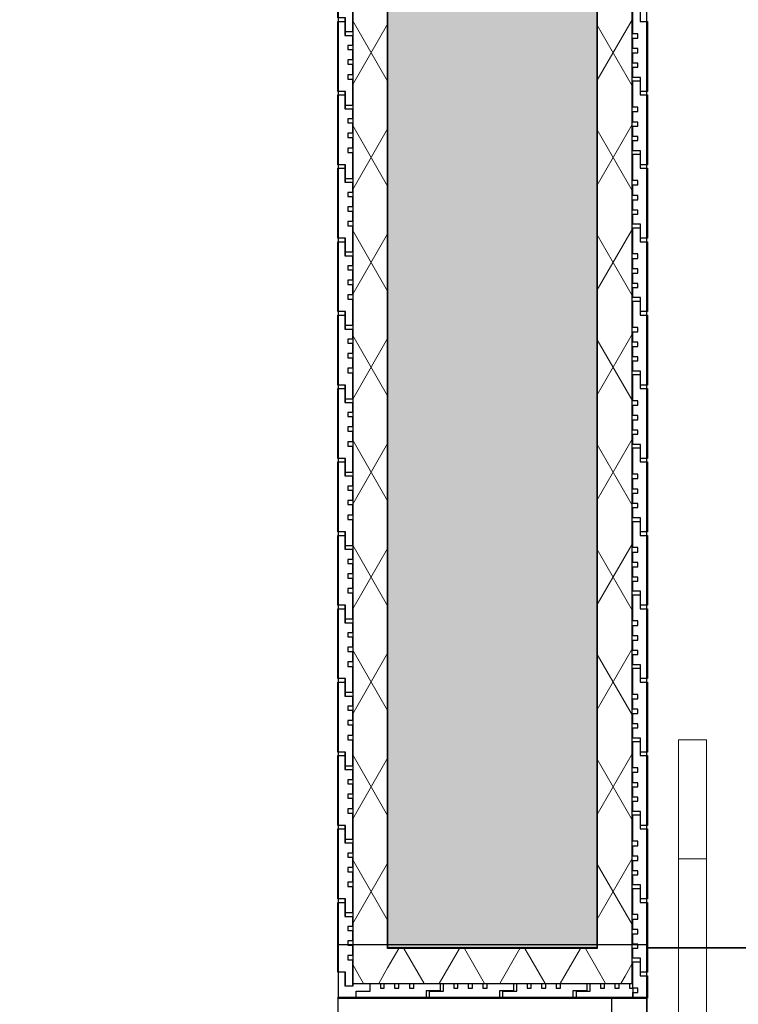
# Model space of a CAD drawing. Header units: millimetres. Extents: x -63554 to 200, y -19084 to 40052.
# Tile 14 of 120: x -45016 to -43988, y -15311 to -13903. Entities that reach past the tile are written whole.
import ezdxf

# ---------------------------------------------------------------- set-up
doc = ezdxf.new("R2010")
doc.units = ezdxf.units.MM
doc.header["$MEASUREMENT"] = 0
doc.linetypes.add('Dotted', pattern=[317.499995, 0, -317.499995])
for name, color, linetype, lineweight in [('1241_Välisseinad_Pen_No__41', 7, 'Continuous', 25), ('1252_Varikatused_Pen_No__101', 252, 'Continuous', 13), ('1252_Varikatused_Pen_No__41', 7, 'Continuous', 25), ('New_1154_Välistrepid_ kaldteed ja terrassid_Pen_No__41', 7, 'Continuous', 25), ('New_1241_Välisseinad_Pen_No__41', 7, 'Continuous', 25), ('New_1252_Varikatused_Pen_No__101', 252, 'Continuous', 13), ('New_1252_Varikatused_Pen_No__41', 7, 'Continuous', 25), ('New_1253_Välistasandite piirded ja käsipuud_Pen_No__1', 7, 'Continuous', 13), ('New_1253_Välistasandite piirded ja käsipuud_Pen_No__41', 7, 'Continuous', 25), ('New_Archicad Doors_Pen_No__101', 252, 'Continuous', 13)]:
    doc.layers.add(name, color=color, linetype=linetype, lineweight=lineweight)
for name, color, linetype in [('1252_Varikatused', 7, 'Continuous'), ('New_1154_Välistrepid_ kaldteed ja terrassid', 7, 'Continuous'), ('New_1252_Varikatused', 7, 'Continuous'), ('New_1253_Välistasandite piirded ja käsipuud', 7, 'Continuous'), ('New_Archicad Doors', 7, 'Continuous')]:
    doc.layers.add(name, color=color, linetype=linetype)
pattern_1 = [(60, (0, 0), (-64.9519, 37.5), []), (120, (0, 0), (64.9519, 37.5), [])]

# ---------------------------------------------------------------- blocks, each defined once
blk = doc.blocks.new('Roof_11_1', base_point=(-44169, -17500.9))
at = {"layer": 'New_1253_Välistasandite piirded ja käsipuud_Pen_No__41', "color": 7, "linetype": 'Continuous', "lineweight": 25, "flags": 128}
for points in [[(-44169, -17500.9), (-44169, -15302.1)], [(-44169, -15302.1), (-44119, -15302.1)], [(-44119, -15302.1), (-44119, -17500.9)], [(-44119, -17500.9), (-44169, -17500.9)]]:
    blk.add_lwpolyline(points, dxfattribs=at)
blk = doc.blocks.new('Slab_174_1', base_point=(-38791, -15230.1))
at = {"layer": 'New_1154_Välistrepid_ kaldteed ja terrassid_Pen_No__41', "color": 7, "linetype": 'Continuous', "lineweight": 25, "flags": 128}
blk.add_lwpolyline([(-38791, -15230.1), (-44119, -15230.1), (-44119, -13060), (-38791, -13060)], close=True, dxfattribs=at)
blk = doc.blocks.new('Slab_175_1', base_point=(-37893.5, -18705.5))
at = {"layer": 'New_1154_Välistrepid_ kaldteed ja terrassid_Pen_No__41', "color": 7, "linetype": 'Continuous', "lineweight": 25, "flags": 128}
blk.add_lwpolyline([(-37893.5, -18705.5), (-45016.5, -18705.5), (-44119, -17805.7), (-44119, -17501.9), (-44561, -17501.9), (-44561, -15302.1), (-44119, -15302.1), (-44119, -15230.1), (-38791, -15230.1), (-38791, -15302.1), (-38349, -15302.1), (-38349, -17501.9), (-38791, -17501.9), (-38791, -17805.7)], close=True, dxfattribs=at)
blk = doc.blocks.new('Slab_253_1', base_point=(-44550.5, -13920.3))
at = {"layer": 'New_1252_Varikatused_Pen_No__41', "color": 7, "linetype": 'Continuous', "lineweight": 25, "flags": 128}
blk.add_lwpolyline([(-44550.5, -13920.3), (-44550.5, -13900.3), (-44561, -13900.3), (-44561, -13800.3), (-44551, -13800.3), (-44551, -13820.3), (-44540, -13820.3), (-44540, -13834.8), (-44547, -13834.8), (-44547, -13840.5), (-44540, -13840.5), (-44540, -13855.3), (-44547, -13855.3), (-44547, -13861.4), (-44540, -13861.4), (-44540, -13876.4), (-44547, -13876.4), (-44547, -13882.7), (-44540, -13882.7), (-44540, -13920.3)], close=True, dxfattribs=at)
blk = doc.blocks.new('Slab_254_1', base_point=(-44550.5, -14025.3))
at = {"layer": 'New_1252_Varikatused_Pen_No__41', "color": 7, "linetype": 'Continuous', "lineweight": 25, "flags": 128}
blk.add_lwpolyline([(-44550.5, -14025.3), (-44550.5, -14005.3), (-44561, -14005.3), (-44561, -13905.3), (-44551, -13905.3), (-44551, -13925.3), (-44540, -13925.3), (-44540, -13939.8), (-44547, -13939.8), (-44547, -13945.5), (-44540, -13945.5), (-44540, -13960.3), (-44547, -13960.3), (-44547, -13966.4), (-44540, -13966.4), (-44540, -13981.4), (-44547, -13981.4), (-44547, -13987.7), (-44540, -13987.7), (-44540, -14025.3)], close=True, dxfattribs=at)
blk = doc.blocks.new('Slab_255_1', base_point=(-44550.5, -14130.3))
at = {"layer": 'New_1252_Varikatused_Pen_No__41', "color": 7, "linetype": 'Continuous', "lineweight": 25, "flags": 128}
blk.add_lwpolyline([(-44550.5, -14130.3), (-44550.5, -14110.3), (-44561, -14110.3), (-44561, -14010.3), (-44551, -14010.3), (-44551, -14030.3), (-44540, -14030.3), (-44540, -14044.8), (-44547, -14044.8), (-44547, -14050.5), (-44540, -14050.5), (-44540, -14065.3), (-44547, -14065.3), (-44547, -14071.4), (-44540, -14071.4), (-44540, -14086.4), (-44547, -14086.4), (-44547, -14092.7), (-44540, -14092.7), (-44540, -14130.3)], close=True, dxfattribs=at)
blk = doc.blocks.new('Slab_256_1', base_point=(-44550.5, -14235.3))
at = {"layer": 'New_1252_Varikatused_Pen_No__41', "color": 7, "linetype": 'Continuous', "lineweight": 25, "flags": 128}
blk.add_lwpolyline([(-44550.5, -14235.3), (-44550.5, -14215.3), (-44561, -14215.3), (-44561, -14115.3), (-44551, -14115.3), (-44551, -14135.3), (-44540, -14135.3), (-44540, -14149.8), (-44547, -14149.8), (-44547, -14155.5), (-44540, -14155.5), (-44540, -14170.3), (-44547, -14170.3), (-44547, -14176.4), (-44540, -14176.4), (-44540, -14191.4), (-44547, -14191.4), (-44547, -14197.7), (-44540, -14197.7), (-44540, -14235.3)], close=True, dxfattribs=at)
blk = doc.blocks.new('Slab_257_1', base_point=(-44550.5, -14340.3))
at = {"layer": 'New_1252_Varikatused_Pen_No__41', "color": 7, "linetype": 'Continuous', "lineweight": 25, "flags": 128}
blk.add_lwpolyline([(-44550.5, -14340.3), (-44550.5, -14320.3), (-44561, -14320.3), (-44561, -14220.3), (-44551, -14220.3), (-44551, -14240.3), (-44540, -14240.3), (-44540, -14254.8), (-44547, -14254.8), (-44547, -14260.5), (-44540, -14260.5), (-44540, -14275.3), (-44547, -14275.3), (-44547, -14281.4), (-44540, -14281.4), (-44540, -14296.4), (-44547, -14296.4), (-44547, -14302.7), (-44540, -14302.7), (-44540, -14340.3)], close=True, dxfattribs=at)
blk = doc.blocks.new('Slab_258_1', base_point=(-44550.5, -14445.3))
at = {"layer": 'New_1252_Varikatused_Pen_No__41', "color": 7, "linetype": 'Continuous', "lineweight": 25, "flags": 128}
blk.add_lwpolyline([(-44550.5, -14445.3), (-44550.5, -14425.3), (-44561, -14425.3), (-44561, -14325.3), (-44551, -14325.3), (-44551, -14345.3), (-44540, -14345.3), (-44540, -14359.8), (-44547, -14359.8), (-44547, -14365.5), (-44540, -14365.5), (-44540, -14380.3), (-44547, -14380.3), (-44547, -14386.4), (-44540, -14386.4), (-44540, -14401.4), (-44547, -14401.4), (-44547, -14407.7), (-44540, -14407.7), (-44540, -14445.3)], close=True, dxfattribs=at)
blk = doc.blocks.new('Slab_259_1', base_point=(-44550.5, -14550.3))
at = {"layer": 'New_1252_Varikatused_Pen_No__41', "color": 7, "linetype": 'Continuous', "lineweight": 25, "flags": 128}
blk.add_lwpolyline([(-44550.5, -14550.3), (-44550.5, -14530.3), (-44561, -14530.3), (-44561, -14430.3), (-44551, -14430.3), (-44551, -14450.3), (-44540, -14450.3), (-44540, -14464.8), (-44547, -14464.8), (-44547, -14470.5), (-44540, -14470.5), (-44540, -14485.3), (-44547, -14485.3), (-44547, -14491.4), (-44540, -14491.4), (-44540, -14506.4), (-44547, -14506.4), (-44547, -14512.7), (-44540, -14512.7), (-44540, -14550.3)], close=True, dxfattribs=at)
blk = doc.blocks.new('Slab_260_1', base_point=(-44550.5, -14655.3))
at = {"layer": 'New_1252_Varikatused_Pen_No__41', "color": 7, "linetype": 'Continuous', "lineweight": 25, "flags": 128}
blk.add_lwpolyline([(-44550.5, -14655.3), (-44550.5, -14635.3), (-44561, -14635.3), (-44561, -14535.3), (-44551, -14535.3), (-44551, -14555.3), (-44540, -14555.3), (-44540, -14569.8), (-44547, -14569.8), (-44547, -14575.5), (-44540, -14575.5), (-44540, -14590.3), (-44547, -14590.3), (-44547, -14596.4), (-44540, -14596.4), (-44540, -14611.4), (-44547, -14611.4), (-44547, -14617.7), (-44540, -14617.7), (-44540, -14655.3)], close=True, dxfattribs=at)
blk = doc.blocks.new('Slab_261_1', base_point=(-44550.5, -14760.3))
at = {"layer": 'New_1252_Varikatused_Pen_No__41', "color": 7, "linetype": 'Continuous', "lineweight": 25, "flags": 128}
blk.add_lwpolyline([(-44550.5, -14760.3), (-44550.5, -14740.3), (-44561, -14740.3), (-44561, -14640.3), (-44551, -14640.3), (-44551, -14660.3), (-44540, -14660.3), (-44540, -14674.8), (-44547, -14674.8), (-44547, -14680.5), (-44540, -14680.5), (-44540, -14695.3), (-44547, -14695.3), (-44547, -14701.4), (-44540, -14701.4), (-44540, -14716.4), (-44547, -14716.4), (-44547, -14722.7), (-44540, -14722.7), (-44540, -14760.3)], close=True, dxfattribs=at)
blk = doc.blocks.new('Slab_262_1', base_point=(-44550.5, -14865.3))
at = {"layer": 'New_1252_Varikatused_Pen_No__41', "color": 7, "linetype": 'Continuous', "lineweight": 25, "flags": 128}
blk.add_lwpolyline([(-44550.5, -14865.3), (-44550.5, -14845.3), (-44561, -14845.3), (-44561, -14745.3), (-44551, -14745.3), (-44551, -14765.3), (-44540, -14765.3), (-44540, -14779.8), (-44547, -14779.8), (-44547, -14785.5), (-44540, -14785.5), (-44540, -14800.3), (-44547, -14800.3), (-44547, -14806.4), (-44540, -14806.4), (-44540, -14821.4), (-44547, -14821.4), (-44547, -14827.7), (-44540, -14827.7), (-44540, -14865.3)], close=True, dxfattribs=at)
blk = doc.blocks.new('Slab_263_1', base_point=(-44550.5, -14970.3))
at = {"layer": 'New_1252_Varikatused_Pen_No__41', "color": 7, "linetype": 'Continuous', "lineweight": 25, "flags": 128}
blk.add_lwpolyline([(-44550.5, -14970.3), (-44550.5, -14950.3), (-44561, -14950.3), (-44561, -14850.3), (-44551, -14850.3), (-44551, -14870.3), (-44540, -14870.3), (-44540, -14884.8), (-44547, -14884.8), (-44547, -14890.5), (-44540, -14890.5), (-44540, -14905.3), (-44547, -14905.3), (-44547, -14911.4), (-44540, -14911.4), (-44540, -14926.4), (-44547, -14926.4), (-44547, -14932.7), (-44540, -14932.7), (-44540, -14970.3)], close=True, dxfattribs=at)
blk = doc.blocks.new('Slab_264_1', base_point=(-44550.5, -15075.3))
at = {"layer": 'New_1252_Varikatused_Pen_No__41', "color": 7, "linetype": 'Continuous', "lineweight": 25, "flags": 128}
blk.add_lwpolyline([(-44550.5, -15075.3), (-44550.5, -15055.3), (-44561, -15055.3), (-44561, -14955.3), (-44551, -14955.3), (-44551, -14975.3), (-44540, -14975.3), (-44540, -14989.8), (-44547, -14989.8), (-44547, -14995.5), (-44540, -14995.5), (-44540, -15010.3), (-44547, -15010.3), (-44547, -15016.4), (-44540, -15016.4), (-44540, -15031.4), (-44547, -15031.4), (-44547, -15037.7), (-44540, -15037.7), (-44540, -15075.3)], close=True, dxfattribs=at)
blk = doc.blocks.new('Slab_265_1', base_point=(-44550.5, -15180.3))
at = {"layer": 'New_1252_Varikatused_Pen_No__41', "color": 7, "linetype": 'Continuous', "lineweight": 25, "flags": 128}
blk.add_lwpolyline([(-44550.5, -15180.3), (-44550.5, -15160.3), (-44561, -15160.3), (-44561, -15060.3), (-44551, -15060.3), (-44551, -15080.3), (-44540, -15080.3), (-44540, -15094.8), (-44547, -15094.8), (-44547, -15100.5), (-44540, -15100.5), (-44540, -15115.3), (-44547, -15115.3), (-44547, -15121.4), (-44540, -15121.4), (-44540, -15136.4), (-44547, -15136.4), (-44547, -15142.7), (-44540, -15142.7), (-44540, -15180.3)], close=True, dxfattribs=at)
blk = doc.blocks.new('Slab_266_1', base_point=(-44550.5, -15285.3))
at = {"layer": 'New_1252_Varikatused_Pen_No__41', "color": 7, "linetype": 'Continuous', "lineweight": 25, "flags": 128}
blk.add_lwpolyline([(-44550.5, -15285.3), (-44550.5, -15265.3), (-44561, -15265.3), (-44561, -15165.3), (-44551, -15165.3), (-44551, -15185.3), (-44540, -15185.3), (-44540, -15199.8), (-44547, -15199.8), (-44547, -15205.5), (-44540, -15205.5), (-44540, -15220.3), (-44547, -15220.3), (-44547, -15226.4), (-44540, -15226.4), (-44540, -15241.4), (-44547, -15241.4), (-44547, -15247.7), (-44540, -15247.7), (-44540, -15285.3)], close=True, dxfattribs=at)
blk = doc.blocks.new('Slab_281_1', base_point=(-44415, -15291.6))
at = {"layer": 'New_1252_Varikatused_Pen_No__41', "color": 7, "linetype": 'Continuous', "lineweight": 25, "flags": 128}
blk.add_lwpolyline([(-44415, -15291.6), (-44435, -15291.6), (-44435, -15302.1), (-44535, -15302.1), (-44535, -15292.1), (-44515, -15292.1), (-44515, -15281.1), (-44500.4, -15281.1), (-44500.4, -15288.1), (-44494.8, -15288.1), (-44494.8, -15281.1), (-44480, -15281.1), (-44480, -15288.1), (-44473.8, -15288.1), (-44473.8, -15281.1), (-44458.9, -15281.1), (-44458.9, -15288.1), (-44452.5, -15288.1), (-44452.5, -15281.1), (-44415, -15281.1)], close=True, dxfattribs=at)
blk = doc.blocks.new('Slab_282_1', base_point=(-44310, -15291.6))
at = {"layer": 'New_1252_Varikatused_Pen_No__41', "color": 7, "linetype": 'Continuous', "lineweight": 25, "flags": 128}
blk.add_lwpolyline([(-44310, -15291.6), (-44330, -15291.6), (-44330, -15302.1), (-44430, -15302.1), (-44430, -15292.1), (-44410, -15292.1), (-44410, -15281.1), (-44395.4, -15281.1), (-44395.4, -15288.1), (-44389.8, -15288.1), (-44389.8, -15281.1), (-44375, -15281.1), (-44375, -15288.1), (-44368.8, -15288.1), (-44368.8, -15281.1), (-44353.9, -15281.1), (-44353.9, -15288.1), (-44347.5, -15288.1), (-44347.5, -15281.1), (-44310, -15281.1)], close=True, dxfattribs=at)
blk = doc.blocks.new('Slab_283_1', base_point=(-44205, -15291.6))
at = {"layer": 'New_1252_Varikatused_Pen_No__41', "color": 7, "linetype": 'Continuous', "lineweight": 25, "flags": 128}
blk.add_lwpolyline([(-44205, -15291.6), (-44225, -15291.6), (-44225, -15302.1), (-44325, -15302.1), (-44325, -15292.1), (-44305, -15292.1), (-44305, -15281.1), (-44290.4, -15281.1), (-44290.4, -15288.1), (-44284.8, -15288.1), (-44284.8, -15281.1), (-44270, -15281.1), (-44270, -15288.1), (-44263.8, -15288.1), (-44263.8, -15281.1), (-44248.9, -15281.1), (-44248.9, -15288.1), (-44242.5, -15288.1), (-44242.5, -15281.1), (-44205, -15281.1)], close=True, dxfattribs=at)
blk = doc.blocks.new('Slab_284_1', base_point=(-44220, -15302.1))
at = {"layer": 'New_1252_Varikatused_Pen_No__41', "color": 7, "linetype": 'Continuous', "lineweight": 25, "flags": 128}
blk.add_lwpolyline([(-44220, -15302.1), (-44220, -15292.1), (-44200, -15292.1), (-44200, -15281.1), (-44185.4, -15281.1), (-44185.4, -15288.1), (-44179.8, -15288.1), (-44179.8, -15281.1), (-44165, -15281.1), (-44165, -15288.1), (-44158.8, -15288.1), (-44158.8, -15281.1), (-44143.9, -15281.1), (-44143.9, -15288.1), (-44139, -15288.1), (-44139, -15291.6), (-44139, -15302.1)], close=True, dxfattribs=at)
blk = doc.blocks.new('Slab_292_1', base_point=(-44128.5, -13885.3))
at = {"layer": 'New_1252_Varikatused_Pen_No__41', "color": 7, "linetype": 'Continuous', "lineweight": 25, "flags": 128}
blk.add_lwpolyline([(-44128.5, -13885.3), (-44128.5, -13905.3), (-44118, -13905.3), (-44118, -14005.3), (-44128, -14005.3), (-44128, -13985.3), (-44139, -13985.3), (-44139, -13970.7), (-44132, -13970.7), (-44132, -13965), (-44139, -13965), (-44139, -13950.2), (-44132, -13950.2), (-44132, -13944.1), (-44139, -13944.1), (-44139, -13929.2), (-44132, -13929.2), (-44132, -13922.8), (-44139, -13922.8), (-44139, -13885.3)], close=True, dxfattribs=at)
blk = doc.blocks.new('Slab_293_1', base_point=(-44128.5, -13990.3))
at = {"layer": 'New_1252_Varikatused_Pen_No__41', "color": 7, "linetype": 'Continuous', "lineweight": 25, "flags": 128}
blk.add_lwpolyline([(-44128.5, -13990.3), (-44128.5, -14010.3), (-44118, -14010.3), (-44118, -14110.3), (-44128, -14110.3), (-44128, -14090.3), (-44139, -14090.3), (-44139, -14075.7), (-44132, -14075.7), (-44132, -14070), (-44139, -14070), (-44139, -14055.2), (-44132, -14055.2), (-44132, -14049.1), (-44139, -14049.1), (-44139, -14034.2), (-44132, -14034.2), (-44132, -14027.8), (-44139, -14027.8), (-44139, -13990.3)], close=True, dxfattribs=at)
blk = doc.blocks.new('Slab_294_1', base_point=(-44128.5, -14095.3))
at = {"layer": 'New_1252_Varikatused_Pen_No__41', "color": 7, "linetype": 'Continuous', "lineweight": 25, "flags": 128}
blk.add_lwpolyline([(-44128.5, -14095.3), (-44128.5, -14115.3), (-44118, -14115.3), (-44118, -14215.3), (-44128, -14215.3), (-44128, -14195.3), (-44139, -14195.3), (-44139, -14180.7), (-44132, -14180.7), (-44132, -14175), (-44139, -14175), (-44139, -14160.2), (-44132, -14160.2), (-44132, -14154.1), (-44139, -14154.1), (-44139, -14139.2), (-44132, -14139.2), (-44132, -14132.8), (-44139, -14132.8), (-44139, -14095.3)], close=True, dxfattribs=at)
blk = doc.blocks.new('Slab_295_1', base_point=(-44128.5, -14200.3))
at = {"layer": 'New_1252_Varikatused_Pen_No__41', "color": 7, "linetype": 'Continuous', "lineweight": 25, "flags": 128}
blk.add_lwpolyline([(-44128.5, -14200.3), (-44128.5, -14220.3), (-44118, -14220.3), (-44118, -14320.3), (-44128, -14320.3), (-44128, -14300.3), (-44139, -14300.3), (-44139, -14285.7), (-44132, -14285.7), (-44132, -14280), (-44139, -14280), (-44139, -14265.2), (-44132, -14265.2), (-44132, -14259.1), (-44139, -14259.1), (-44139, -14244.2), (-44132, -14244.2), (-44132, -14237.8), (-44139, -14237.8), (-44139, -14200.3)], close=True, dxfattribs=at)
blk = doc.blocks.new('Slab_296_1', base_point=(-44128.5, -14305.3))
at = {"layer": 'New_1252_Varikatused_Pen_No__41', "color": 7, "linetype": 'Continuous', "lineweight": 25, "flags": 128}
blk.add_lwpolyline([(-44128.5, -14305.3), (-44128.5, -14325.3), (-44118, -14325.3), (-44118, -14425.3), (-44128, -14425.3), (-44128, -14405.3), (-44139, -14405.3), (-44139, -14390.7), (-44132, -14390.7), (-44132, -14385), (-44139, -14385), (-44139, -14370.2), (-44132, -14370.2), (-44132, -14364.1), (-44139, -14364.1), (-44139, -14349.2), (-44132, -14349.2), (-44132, -14342.8), (-44139, -14342.8), (-44139, -14305.3)], close=True, dxfattribs=at)
blk = doc.blocks.new('Slab_297_1', base_point=(-44128.5, -14410.3))
at = {"layer": 'New_1252_Varikatused_Pen_No__41', "color": 7, "linetype": 'Continuous', "lineweight": 25, "flags": 128}
blk.add_lwpolyline([(-44128.5, -14410.3), (-44128.5, -14430.3), (-44118, -14430.3), (-44118, -14530.3), (-44128, -14530.3), (-44128, -14510.3), (-44139, -14510.3), (-44139, -14495.7), (-44132, -14495.7), (-44132, -14490), (-44139, -14490), (-44139, -14475.2), (-44132, -14475.2), (-44132, -14469.1), (-44139, -14469.1), (-44139, -14454.2), (-44132, -14454.2), (-44132, -14447.8), (-44139, -14447.8), (-44139, -14410.3)], close=True, dxfattribs=at)
blk = doc.blocks.new('Slab_298_1', base_point=(-44128.5, -14515.3))
at = {"layer": 'New_1252_Varikatused_Pen_No__41', "color": 7, "linetype": 'Continuous', "lineweight": 25, "flags": 128}
blk.add_lwpolyline([(-44128.5, -14515.3), (-44128.5, -14535.3), (-44118, -14535.3), (-44118, -14635.3), (-44128, -14635.3), (-44128, -14615.3), (-44139, -14615.3), (-44139, -14600.7), (-44132, -14600.7), (-44132, -14595), (-44139, -14595), (-44139, -14580.2), (-44132, -14580.2), (-44132, -14574.1), (-44139, -14574.1), (-44139, -14559.2), (-44132, -14559.2), (-44132, -14552.8), (-44139, -14552.8), (-44139, -14515.3)], close=True, dxfattribs=at)
blk = doc.blocks.new('Slab_299_1', base_point=(-44128.5, -14620.3))
at = {"layer": 'New_1252_Varikatused_Pen_No__41', "color": 7, "linetype": 'Continuous', "lineweight": 25, "flags": 128}
blk.add_lwpolyline([(-44128.5, -14620.3), (-44128.5, -14640.3), (-44118, -14640.3), (-44118, -14740.3), (-44128, -14740.3), (-44128, -14720.3), (-44139, -14720.3), (-44139, -14705.7), (-44132, -14705.7), (-44132, -14700), (-44139, -14700), (-44139, -14685.2), (-44132, -14685.2), (-44132, -14679.1), (-44139, -14679.1), (-44139, -14664.2), (-44132, -14664.2), (-44132, -14657.8), (-44139, -14657.8), (-44139, -14620.3)], close=True, dxfattribs=at)
blk = doc.blocks.new('Slab_300_1', base_point=(-44128.5, -14725.3))
at = {"layer": 'New_1252_Varikatused_Pen_No__41', "color": 7, "linetype": 'Continuous', "lineweight": 25, "flags": 128}
blk.add_lwpolyline([(-44128.5, -14725.3), (-44128.5, -14745.3), (-44118, -14745.3), (-44118, -14845.3), (-44128, -14845.3), (-44128, -14825.3), (-44139, -14825.3), (-44139, -14810.7), (-44132, -14810.7), (-44132, -14805), (-44139, -14805), (-44139, -14790.2), (-44132, -14790.2), (-44132, -14784.1), (-44139, -14784.1), (-44139, -14769.2), (-44132, -14769.2), (-44132, -14762.8), (-44139, -14762.8), (-44139, -14725.3)], close=True, dxfattribs=at)
blk = doc.blocks.new('Slab_301_1', base_point=(-44128.5, -14830.3))
at = {"layer": 'New_1252_Varikatused_Pen_No__41', "color": 7, "linetype": 'Continuous', "lineweight": 25, "flags": 128}
blk.add_lwpolyline([(-44128.5, -14830.3), (-44128.5, -14850.3), (-44118, -14850.3), (-44118, -14950.3), (-44128, -14950.3), (-44128, -14930.3), (-44139, -14930.3), (-44139, -14915.7), (-44132, -14915.7), (-44132, -14910), (-44139, -14910), (-44139, -14895.2), (-44132, -14895.2), (-44132, -14889.1), (-44139, -14889.1), (-44139, -14874.2), (-44132, -14874.2), (-44132, -14867.8), (-44139, -14867.8), (-44139, -14830.3)], close=True, dxfattribs=at)
blk = doc.blocks.new('Slab_302_1', base_point=(-44128.5, -14935.3))
at = {"layer": 'New_1252_Varikatused_Pen_No__41', "color": 7, "linetype": 'Continuous', "lineweight": 25, "flags": 128}
blk.add_lwpolyline([(-44128.5, -14935.3), (-44128.5, -14955.3), (-44118, -14955.3), (-44118, -15055.3), (-44128, -15055.3), (-44128, -15035.3), (-44139, -15035.3), (-44139, -15020.7), (-44132, -15020.7), (-44132, -15015), (-44139, -15015), (-44139, -15000.2), (-44132, -15000.2), (-44132, -14994.1), (-44139, -14994.1), (-44139, -14979.2), (-44132, -14979.2), (-44132, -14972.8), (-44139, -14972.8), (-44139, -14935.3)], close=True, dxfattribs=at)
blk = doc.blocks.new('Slab_303_1', base_point=(-44128.5, -15040.3))
at = {"layer": 'New_1252_Varikatused_Pen_No__41', "color": 7, "linetype": 'Continuous', "lineweight": 25, "flags": 128}
blk.add_lwpolyline([(-44128.5, -15040.3), (-44128.5, -15060.3), (-44118, -15060.3), (-44118, -15160.3), (-44128, -15160.3), (-44128, -15140.3), (-44139, -15140.3), (-44139, -15125.7), (-44132, -15125.7), (-44132, -15120), (-44139, -15120), (-44139, -15105.2), (-44132, -15105.2), (-44132, -15099.1), (-44139, -15099.1), (-44139, -15084.2), (-44132, -15084.2), (-44132, -15077.8), (-44139, -15077.8), (-44139, -15040.3)], close=True, dxfattribs=at)
blk = doc.blocks.new('Slab_304_1', base_point=(-44128.5, -15145.3))
at = {"layer": 'New_1252_Varikatused_Pen_No__41', "color": 7, "linetype": 'Continuous', "lineweight": 25, "flags": 128}
blk.add_lwpolyline([(-44128.5, -15145.3), (-44128.5, -15165.3), (-44118, -15165.3), (-44118, -15265.3), (-44128, -15265.3), (-44128, -15245.3), (-44139, -15245.3), (-44139, -15230.7), (-44132, -15230.7), (-44132, -15225), (-44139, -15225), (-44139, -15210.2), (-44132, -15210.2), (-44132, -15204.1), (-44139, -15204.1), (-44139, -15189.2), (-44132, -15189.2), (-44132, -15182.8), (-44139, -15182.8), (-44139, -15145.3)], close=True, dxfattribs=at)
blk = doc.blocks.new('Slab_320_1', base_point=(-44128.5, -15250.3))
at = {"layer": 'New_1252_Varikatused_Pen_No__41', "color": 7, "linetype": 'Continuous', "lineweight": 25, "flags": 128}
blk.add_lwpolyline([(-44128.5, -15250.3), (-44128.5, -15270.3), (-44118, -15270.3), (-44118, -15302.1), (-44139, -15302.1), (-44139, -15294.2), (-44132, -15294.2), (-44132, -15287.8), (-44139, -15287.8), (-44139, -15250.3)], close=True, dxfattribs=at)
blk = doc.blocks.new('Slab_415_1', base_point=(-44550.7, -13920.3))
at = {"layer": 'New_1252_Varikatused_Pen_No__41', "color": 7, "linetype": 'Continuous', "lineweight": 25, "flags": 128}
blk.add_lwpolyline([(-44550.7, -13920.3), (-44550.7, -13900.3), (-44561.2, -13900.3), (-44561.2, -13800.3), (-44551.2, -13800.3), (-44551.2, -13820.3), (-44540.2, -13820.3), (-44540.2, -13834.8), (-44547.2, -13834.8), (-44547.2, -13840.5), (-44540.2, -13840.5), (-44540.2, -13855.3), (-44547.2, -13855.3), (-44547.2, -13861.4), (-44540.2, -13861.4), (-44540.2, -13876.4), (-44547.2, -13876.4), (-44547.2, -13882.7), (-44540.2, -13882.7), (-44540.2, -13920.3)], close=True, dxfattribs=at)
blk = doc.blocks.new('Slab_416_1', base_point=(-44550.7, -14025.3))
at = {"layer": 'New_1252_Varikatused_Pen_No__41', "color": 7, "linetype": 'Continuous', "lineweight": 25, "flags": 128}
blk.add_lwpolyline([(-44550.7, -14025.3), (-44550.7, -14005.3), (-44561.2, -14005.3), (-44561.2, -13905.3), (-44551.2, -13905.3), (-44551.2, -13925.3), (-44540.2, -13925.3), (-44540.2, -13939.8), (-44547.2, -13939.8), (-44547.2, -13945.5), (-44540.2, -13945.5), (-44540.2, -13960.3), (-44547.2, -13960.3), (-44547.2, -13966.4), (-44540.2, -13966.4), (-44540.2, -13981.4), (-44547.2, -13981.4), (-44547.2, -13987.7), (-44540.2, -13987.7), (-44540.2, -14025.3)], close=True, dxfattribs=at)
blk = doc.blocks.new('Slab_417_1', base_point=(-44550.7, -14130.3))
at = {"layer": 'New_1252_Varikatused_Pen_No__41', "color": 7, "linetype": 'Continuous', "lineweight": 25, "flags": 128}
blk.add_lwpolyline([(-44550.7, -14130.3), (-44550.7, -14110.3), (-44561.2, -14110.3), (-44561.2, -14010.3), (-44551.2, -14010.3), (-44551.2, -14030.3), (-44540.2, -14030.3), (-44540.2, -14044.8), (-44547.2, -14044.8), (-44547.2, -14050.5), (-44540.2, -14050.5), (-44540.2, -14065.3), (-44547.2, -14065.3), (-44547.2, -14071.4), (-44540.2, -14071.4), (-44540.2, -14086.4), (-44547.2, -14086.4), (-44547.2, -14092.7), (-44540.2, -14092.7), (-44540.2, -14130.3)], close=True, dxfattribs=at)
blk = doc.blocks.new('Slab_418_1', base_point=(-44550.7, -14235.3))
at = {"layer": 'New_1252_Varikatused_Pen_No__41', "color": 7, "linetype": 'Continuous', "lineweight": 25, "flags": 128}
blk.add_lwpolyline([(-44550.7, -14235.3), (-44550.7, -14215.3), (-44561.2, -14215.3), (-44561.2, -14115.3), (-44551.2, -14115.3), (-44551.2, -14135.3), (-44540.2, -14135.3), (-44540.2, -14149.8), (-44547.2, -14149.8), (-44547.2, -14155.5), (-44540.2, -14155.5), (-44540.2, -14170.3), (-44547.2, -14170.3), (-44547.2, -14176.4), (-44540.2, -14176.4), (-44540.2, -14191.4), (-44547.2, -14191.4), (-44547.2, -14197.7), (-44540.2, -14197.7), (-44540.2, -14235.3)], close=True, dxfattribs=at)
blk = doc.blocks.new('Slab_419_1', base_point=(-44550.7, -14340.3))
at = {"layer": 'New_1252_Varikatused_Pen_No__41', "color": 7, "linetype": 'Continuous', "lineweight": 25, "flags": 128}
blk.add_lwpolyline([(-44550.7, -14340.3), (-44550.7, -14320.3), (-44561.2, -14320.3), (-44561.2, -14220.3), (-44551.2, -14220.3), (-44551.2, -14240.3), (-44540.2, -14240.3), (-44540.2, -14254.8), (-44547.2, -14254.8), (-44547.2, -14260.5), (-44540.2, -14260.5), (-44540.2, -14275.3), (-44547.2, -14275.3), (-44547.2, -14281.4), (-44540.2, -14281.4), (-44540.2, -14296.4), (-44547.2, -14296.4), (-44547.2, -14302.7), (-44540.2, -14302.7), (-44540.2, -14340.3)], close=True, dxfattribs=at)
blk = doc.blocks.new('Slab_420_1', base_point=(-44550.7, -14445.3))
at = {"layer": 'New_1252_Varikatused_Pen_No__41', "color": 7, "linetype": 'Continuous', "lineweight": 25, "flags": 128}
blk.add_lwpolyline([(-44550.7, -14445.3), (-44550.7, -14425.3), (-44561.2, -14425.3), (-44561.2, -14325.3), (-44551.2, -14325.3), (-44551.2, -14345.3), (-44540.2, -14345.3), (-44540.2, -14359.8), (-44547.2, -14359.8), (-44547.2, -14365.5), (-44540.2, -14365.5), (-44540.2, -14380.3), (-44547.2, -14380.3), (-44547.2, -14386.4), (-44540.2, -14386.4), (-44540.2, -14401.4), (-44547.2, -14401.4), (-44547.2, -14407.7), (-44540.2, -14407.7), (-44540.2, -14445.3)], close=True, dxfattribs=at)
blk = doc.blocks.new('Slab_421_1', base_point=(-44550.7, -14550.3))
at = {"layer": 'New_1252_Varikatused_Pen_No__41', "color": 7, "linetype": 'Continuous', "lineweight": 25, "flags": 128}
blk.add_lwpolyline([(-44550.7, -14550.3), (-44550.7, -14530.3), (-44561.2, -14530.3), (-44561.2, -14430.3), (-44551.2, -14430.3), (-44551.2, -14450.3), (-44540.2, -14450.3), (-44540.2, -14464.8), (-44547.2, -14464.8), (-44547.2, -14470.5), (-44540.2, -14470.5), (-44540.2, -14485.3), (-44547.2, -14485.3), (-44547.2, -14491.4), (-44540.2, -14491.4), (-44540.2, -14506.4), (-44547.2, -14506.4), (-44547.2, -14512.7), (-44540.2, -14512.7), (-44540.2, -14550.3)], close=True, dxfattribs=at)
blk = doc.blocks.new('Slab_422_1', base_point=(-44550.7, -14655.3))
at = {"layer": 'New_1252_Varikatused_Pen_No__41', "color": 7, "linetype": 'Continuous', "lineweight": 25, "flags": 128}
blk.add_lwpolyline([(-44550.7, -14655.3), (-44550.7, -14635.3), (-44561.2, -14635.3), (-44561.2, -14535.3), (-44551.2, -14535.3), (-44551.2, -14555.3), (-44540.2, -14555.3), (-44540.2, -14569.8), (-44547.2, -14569.8), (-44547.2, -14575.5), (-44540.2, -14575.5), (-44540.2, -14590.3), (-44547.2, -14590.3), (-44547.2, -14596.4), (-44540.2, -14596.4), (-44540.2, -14611.4), (-44547.2, -14611.4), (-44547.2, -14617.7), (-44540.2, -14617.7), (-44540.2, -14655.3)], close=True, dxfattribs=at)
blk = doc.blocks.new('Slab_423_1', base_point=(-44550.7, -14760.3))
at = {"layer": 'New_1252_Varikatused_Pen_No__41', "color": 7, "linetype": 'Continuous', "lineweight": 25, "flags": 128}
blk.add_lwpolyline([(-44550.7, -14760.3), (-44550.7, -14740.3), (-44561.2, -14740.3), (-44561.2, -14640.3), (-44551.2, -14640.3), (-44551.2, -14660.3), (-44540.2, -14660.3), (-44540.2, -14674.8), (-44547.2, -14674.8), (-44547.2, -14680.5), (-44540.2, -14680.5), (-44540.2, -14695.3), (-44547.2, -14695.3), (-44547.2, -14701.4), (-44540.2, -14701.4), (-44540.2, -14716.4), (-44547.2, -14716.4), (-44547.2, -14722.7), (-44540.2, -14722.7), (-44540.2, -14760.3)], close=True, dxfattribs=at)
blk = doc.blocks.new('Slab_424_1', base_point=(-44550.7, -14865.3))
at = {"layer": 'New_1252_Varikatused_Pen_No__41', "color": 7, "linetype": 'Continuous', "lineweight": 25, "flags": 128}
blk.add_lwpolyline([(-44550.7, -14865.3), (-44550.7, -14845.3), (-44561.2, -14845.3), (-44561.2, -14745.3), (-44551.2, -14745.3), (-44551.2, -14765.3), (-44540.2, -14765.3), (-44540.2, -14779.8), (-44547.2, -14779.8), (-44547.2, -14785.5), (-44540.2, -14785.5), (-44540.2, -14800.3), (-44547.2, -14800.3), (-44547.2, -14806.4), (-44540.2, -14806.4), (-44540.2, -14821.4), (-44547.2, -14821.4), (-44547.2, -14827.7), (-44540.2, -14827.7), (-44540.2, -14865.3)], close=True, dxfattribs=at)
blk = doc.blocks.new('Slab_425_1', base_point=(-44550.7, -14970.3))
at = {"layer": 'New_1252_Varikatused_Pen_No__41', "color": 7, "linetype": 'Continuous', "lineweight": 25, "flags": 128}
blk.add_lwpolyline([(-44550.7, -14970.3), (-44550.7, -14950.3), (-44561.2, -14950.3), (-44561.2, -14850.3), (-44551.2, -14850.3), (-44551.2, -14870.3), (-44540.2, -14870.3), (-44540.2, -14884.8), (-44547.2, -14884.8), (-44547.2, -14890.5), (-44540.2, -14890.5), (-44540.2, -14905.3), (-44547.2, -14905.3), (-44547.2, -14911.4), (-44540.2, -14911.4), (-44540.2, -14926.4), (-44547.2, -14926.4), (-44547.2, -14932.7), (-44540.2, -14932.7), (-44540.2, -14970.3)], close=True, dxfattribs=at)
blk = doc.blocks.new('Slab_426_1', base_point=(-44550.7, -15075.3))
at = {"layer": 'New_1252_Varikatused_Pen_No__41', "color": 7, "linetype": 'Continuous', "lineweight": 25, "flags": 128}
blk.add_lwpolyline([(-44550.7, -15075.3), (-44550.7, -15055.3), (-44561.2, -15055.3), (-44561.2, -14955.3), (-44551.2, -14955.3), (-44551.2, -14975.3), (-44540.2, -14975.3), (-44540.2, -14989.8), (-44547.2, -14989.8), (-44547.2, -14995.5), (-44540.2, -14995.5), (-44540.2, -15010.3), (-44547.2, -15010.3), (-44547.2, -15016.4), (-44540.2, -15016.4), (-44540.2, -15031.4), (-44547.2, -15031.4), (-44547.2, -15037.7), (-44540.2, -15037.7), (-44540.2, -15075.3)], close=True, dxfattribs=at)
blk = doc.blocks.new('Slab_427_1', base_point=(-44550.7, -15180.3))
at = {"layer": 'New_1252_Varikatused_Pen_No__41', "color": 7, "linetype": 'Continuous', "lineweight": 25, "flags": 128}
blk.add_lwpolyline([(-44550.7, -15180.3), (-44550.7, -15160.3), (-44561.2, -15160.3), (-44561.2, -15060.3), (-44551.2, -15060.3), (-44551.2, -15080.3), (-44540.2, -15080.3), (-44540.2, -15094.8), (-44547.2, -15094.8), (-44547.2, -15100.5), (-44540.2, -15100.5), (-44540.2, -15115.3), (-44547.2, -15115.3), (-44547.2, -15121.4), (-44540.2, -15121.4), (-44540.2, -15136.4), (-44547.2, -15136.4), (-44547.2, -15142.7), (-44540.2, -15142.7), (-44540.2, -15180.3)], close=True, dxfattribs=at)
blk = doc.blocks.new('Slab_428_1', base_point=(-44550.7, -15285.3))
at = {"layer": 'New_1252_Varikatused_Pen_No__41', "color": 7, "linetype": 'Continuous', "lineweight": 25, "flags": 128}
blk.add_lwpolyline([(-44550.7, -15285.3), (-44550.7, -15265.3), (-44561.2, -15265.3), (-44561.2, -15165.3), (-44551.2, -15165.3), (-44551.2, -15185.3), (-44540.2, -15185.3), (-44540.2, -15199.8), (-44547.2, -15199.8), (-44547.2, -15205.5), (-44540.2, -15205.5), (-44540.2, -15220.3), (-44547.2, -15220.3), (-44547.2, -15226.4), (-44540.2, -15226.4), (-44540.2, -15241.4), (-44547.2, -15241.4), (-44547.2, -15247.7), (-44540.2, -15247.7), (-44540.2, -15285.3)], close=True, dxfattribs=at)
blk = doc.blocks.new('Slab_444_1', base_point=(-40911, -15530.1))
at = {"layer": 'New_1154_Välistrepid_ kaldteed ja terrassid_Pen_No__41', "color": 7, "linetype": 'Continuous', "lineweight": 25, "flags": 128}
blk.add_lwpolyline([(-40911, -15530.1), (-44119, -15530.1), (-44119, -15230.1), (-40911, -15230.1)], close=True, dxfattribs=at)
blk = doc.blocks.new('Wall_28_1', base_point=(-44190, -12510.1))
at = {"layer": '1252_Varikatused_Pen_No__101', "linetype": 'Continuous', "lineweight": 0, "true_color": 0x4c4c4c}
for points in [[(-44490, -12830.1), (-44190, -12830.1), (-44190, -12510.1), (-44490, -12510.1)], [(-44490, -12830.1), (-44490, -15230.1), (-44190, -15230.1), (-44190, -12830.1)]]:
    blk.add_hatch(color=251, dxfattribs=at).paths.add_polyline_path(points)
at = {"layer": '1241_Välisseinad_Pen_No__41', "color": 7, "linetype": 'Continuous', "lineweight": 25}
for p, q in [((-44490, -12510.1), (-44490, -12830.1)), ((-44190, -12510.1), (-44490, -12510.1)), ((-44190, -12830.1), (-44190, -12510.1))]:
    blk.add_line(p, q, dxfattribs=at)
at = {"layer": '1252_Varikatused_Pen_No__41', "color": 7, "linetype": 'Continuous', "lineweight": 25, "flags": 128}
for points in [[(-44490, -12830.1), (-44490, -15230.1)], [(-44190, -15230.1), (-44190, -12830.1)], [(-44190, -15230.1), (-44490, -15230.1)]]:
    blk.add_lwpolyline(points, dxfattribs=at)
blk = doc.blocks.new('Simple Door Opening[23]_1')
at = {"layer": 'New_Archicad Doors_Pen_No__101', "color": 252, "linetype": 'Continuous', "lineweight": 13}
for p, q in [((-44540, -15226.1), (-44561, -15226.1)), ((-44490, -15226.1), (-44540, -15226.1)), ((-44190, -15226.1), (-44490, -15226.1)), ((-44140, -15226.1), (-44190, -15226.1)), ((-44119, -15226.1), (-44140, -15226.1)), ((-44540, -17501.9), (-44561, -17501.9)), ((-44490, -17501.9), (-44540, -17501.9)), ((-44190, -17501.9), (-44490, -17501.9)), ((-44140, -17501.9), (-44190, -17501.9)), ((-44119, -17501.9), (-44140, -17501.9))]:
    blk.add_line(p, q, dxfattribs=at)
blk = doc.blocks.new('Wall_64_1', base_point=(-44119, -17805.7))
at = {"layer": 'New_1252_Varikatused_Pen_No__41', "color": 7, "linetype": 'Continuous', "lineweight": 25}
for p, q in [((-44540, -15226.1), (-44561, -15226.1)), ((-44490, -15226.1), (-44540, -15226.1)), ((-44190, -15226.1), (-44490, -15226.1)), ((-44140, -15226.1), (-44190, -15226.1)), ((-44119, -15226.1), (-44140, -15226.1)), ((-44540, -17501.9), (-44561, -17501.9)), ((-44540, -17601.9), (-44540, -17501.9)), ((-44490, -17501.9), (-44540, -17501.9)), ((-44490, -17581.5), (-44490, -17501.9)), ((-44190, -17501.9), (-44490, -17501.9)), ((-44190, -17776.3), (-44190, -17501.9)), ((-44140, -17501.9), (-44190, -17501.9)), ((-44140, -17726.2), (-44140, -17501.9)), ((-44119, -17501.9), (-44140, -17501.9)), ((-44490, -17652.3), (-44490, -17581.5)), ((-44540, -17631.6), (-44540, -17601.9)), ((-44140, -17797), (-44140, -17726.2))]:
    blk.add_line(p, q, dxfattribs=at)
at = {"layer": 'New_1252_Varikatused_Pen_No__41', "color": 7, "linetype": 'Continuous', "lineweight": 25, "flags": 128}
for points in [[(-44561, -17501.9), (-44561, -17623)], [(-44119, -17776), (-44119, -17501.9)]]:
    blk.add_lwpolyline(points, dxfattribs=at)
at = {"layer": 'New_Archicad Doors', "color": 252, "linetype": 'Continuous', "lineweight": 13}
blk.add_blockref('Simple Door Opening[23]_1', (0, 0), dxfattribs=at)
blk = doc.blocks.new('Wall_78_1', base_point=(-44490, -13130.1))
at = {"layer": 'New_1252_Varikatused_Pen_No__101', "linetype": 'Continuous', "lineweight": 13}
h = blk.add_hatch(dxfattribs=at)
h.set_pattern_fill('BATT_INSULATION_0001', color=252, style=0, pattern_type=2)
h.set_pattern_definition(pattern_1)
h.paths.add_polyline_path([(-44540, -13122.1), (-44490, -13122.1), (-44490, -13080.1), (-44540, -13080.1)])
h = blk.add_hatch(dxfattribs=at)
h.set_pattern_fill('BATT_INSULATION_0001', color=252, style=0, pattern_type=2)
h.set_pattern_definition(pattern_1)
h.paths.add_polyline_path([(-44540, -13130.1), (-44490, -13130.1), (-44490, -13122.1), (-44540, -13122.1)])
h = blk.add_hatch(dxfattribs=at)
h.set_pattern_fill('BATT_INSULATION_0001', color=252, style=0, pattern_type=2)
h.set_pattern_definition(pattern_1)
h.paths.add_polyline_path([(-44490, -15231.1), (-44490, -13130.1), (-44540, -13130.1), (-44540, -15231.1)])
h = blk.add_hatch(dxfattribs=at)
h.set_pattern_fill('BATT_INSULATION_0001', color=252, style=0, pattern_type=2)
h.set_pattern_definition(pattern_1)
h.paths.add_polyline_path([(-44540, -15281.1), (-44490, -15281.1), (-44490, -15231.1)])
h = blk.add_hatch(dxfattribs=at)
h.set_pattern_fill('BATT_INSULATION_0001', color=252, style=0, pattern_type=2)
h.set_pattern_definition(pattern_1)
h.paths.add_polyline_path([(-44540, -15231.1), (-44540, -15281.1), (-44490, -15231.1)])
at = {"layer": 'New_1241_Välisseinad_Pen_No__41', "color": 7, "linetype": 'Continuous', "lineweight": 25}
for p, q in [((-44561, -13080.1), (-44561, -13122.1)), ((-44540, -13080.1), (-44561, -13080.1)), ((-44540, -13080.1), (-44540, -13122.1)), ((-44490, -13080.1), (-44540, -13080.1)), ((-44490, -13122.1), (-44490, -13080.1)), ((-44561, -13122.1), (-44561, -13130.1)), ((-44540, -13122.1), (-44540, -13130.1)), ((-44490, -13130.1), (-44490, -13122.1))]:
    blk.add_line(p, q, dxfattribs=at)
at = {"layer": 'New_1252_Varikatused_Pen_No__41', "color": 7, "linetype": 'Continuous', "lineweight": 25}
for p, q in [((-44540, -13130.1), (-44540, -15231.1)), ((-44540, -15231.1), (-44540, -15281.1)), ((-44540, -15281.1), (-44490, -15281.1))]:
    blk.add_line(p, q, dxfattribs=at)
at = {"layer": 'New_1252_Varikatused_Pen_No__41', "color": 7, "linetype": 'Continuous', "lineweight": 25, "flags": 128}
for points in [[(-44561, -13130.1), (-44561, -15302.1)], [(-44561, -13130.1), (-44540, -13130.1)], [(-44490, -15231.1), (-44490, -13130.1)], [(-44561, -15302.1), (-44540, -15302.1)]]:
    blk.add_lwpolyline(points, dxfattribs=at)
blk = doc.blocks.new('Wall_79_1', base_point=(-44490, -15231.1))
at = {"layer": 'New_1252_Varikatused_Pen_No__101', "linetype": 'Continuous', "lineweight": 13}
h = blk.add_hatch(dxfattribs=at)
h.set_pattern_fill('BATT_INSULATION_0001', color=252, style=0, pattern_type=2)
h.set_pattern_definition(pattern_1)
h.paths.add_polyline_path([(-44490, -15281.1), (-44190, -15281.1), (-44190, -15231.1), (-44490, -15231.1)])
h = blk.add_hatch(dxfattribs=at)
h.set_pattern_fill('BATT_INSULATION_0001', color=252, style=0, pattern_type=2)
h.set_pattern_definition(pattern_1)
h.paths.add_polyline_path([(-44190, -15231.1), (-44140, -15281.1), (-44140, -15231.1)])
h = blk.add_hatch(dxfattribs=at)
h.set_pattern_fill('BATT_INSULATION_0001', color=252, style=0, pattern_type=2)
h.set_pattern_definition(pattern_1)
h.paths.add_polyline_path([(-44190, -15281.1), (-44140, -15281.1), (-44190, -15231.1)])
at = {"layer": 'New_1252_Varikatused_Pen_No__41', "color": 7, "linetype": 'Continuous', "lineweight": 25}
for p, q in [((-44140, -15281.1), (-44140, -15231.1)), ((-44540, -15281.1), (-44490, -15281.1)), ((-44490, -15281.1), (-44190, -15281.1)), ((-44190, -15281.1), (-44140, -15281.1))]:
    blk.add_line(p, q, dxfattribs=at)
at = {"layer": 'New_1252_Varikatused_Pen_No__41', "color": 7, "linetype": 'Continuous', "lineweight": 25, "flags": 128}
for points in [[(-44190, -15231.1), (-44490, -15231.1)], [(-44119, -15302.1), (-44119, -15281.1)], [(-44540, -15302.1), (-44119, -15302.1)]]:
    blk.add_lwpolyline(points, dxfattribs=at)
blk = doc.blocks.new('Wall_80_1', base_point=(-44190, -15231.1))
at = {"layer": 'New_1252_Varikatused_Pen_No__101', "linetype": 'Continuous', "lineweight": 13}
h = blk.add_hatch(dxfattribs=at)
h.set_pattern_fill('BATT_INSULATION_0001', color=252, style=0, pattern_type=2)
h.set_pattern_definition(pattern_1)
h.paths.add_polyline_path([(-44190, -13122.1), (-44160, -13122.1), (-44160, -13080.1), (-44190, -13080.1)])
h = blk.add_hatch(dxfattribs=at)
h.set_pattern_fill('BATT_INSULATION_0001', color=252, style=0, pattern_type=2)
h.set_pattern_definition(pattern_1)
h.paths.add_polyline_path([(-44190, -13130.1), (-44160, -13130.1), (-44160, -13122.1), (-44190, -13122.1)])
h = blk.add_hatch(dxfattribs=at)
h.set_pattern_fill('BATT_INSULATION_0001', color=252, style=0, pattern_type=2)
h.set_pattern_definition(pattern_1)
h.paths.add_polyline_path([(-44140, -15231.1), (-44140, -13130.1), (-44190, -13130.1), (-44190, -15231.1)])
at = {"layer": 'New_1241_Välisseinad_Pen_No__41', "color": 7, "linetype": 'Continuous', "lineweight": 25}
for p, q in [((-44190, -13080.1), (-44190, -13122.1)), ((-44160, -13080.1), (-44190, -13080.1)), ((-44190, -13122.1), (-44190, -13130.1))]:
    blk.add_line(p, q, dxfattribs=at)
at = {"layer": 'New_1252_Varikatused_Pen_No__41', "color": 7, "linetype": 'Continuous', "lineweight": 25}
for p, q in [((-44140, -15231.1), (-44140, -13130.1)), ((-44140, -15281.1), (-44140, -15231.1))]:
    blk.add_line(p, q, dxfattribs=at)
at = {"layer": 'New_1252_Varikatused_Pen_No__41', "color": 7, "linetype": 'Continuous', "lineweight": 25, "flags": 128}
for points in [[(-44190, -13130.1), (-44190, -15231.1)], [(-44119, -13130.1), (-44140, -13130.1)], [(-44119, -15281.1), (-44119, -13130.1)]]:
    blk.add_lwpolyline(points, dxfattribs=at)
blk = doc.blocks.new('Roof_14_1', base_point=(-38791, -17693.4))
at = {"layer": 'New_1252_Varikatused_Pen_No__41', "color": 7, "linetype": 'Dotted', "lineweight": 25, "flags": 128}
blk.add_lwpolyline([(-44119, -17693.4), (-44119, -13130.2)], dxfattribs=at)
blk = doc.blocks.new('Roof_22_1', base_point=(-44119, -17500.9))
at = {"layer": 'New_1154_Välistrepid_ kaldteed ja terrassid_Pen_No__41', "color": 7, "linetype": 'Continuous', "lineweight": 25, "flags": 128}
for points in [[(-44561, -15301.1), (-44119, -15301.1)], [(-44561, -17500.9), (-44561, -15301.1)], [(-44119, -15301.1), (-44119, -17500.9)], [(-44119, -17500.9), (-44561, -17500.9)]]:
    blk.add_lwpolyline(points, dxfattribs=at)
blk = doc.blocks.new('Railing_13_1')
at = {"layer": 'New_1253_Välistasandite piirded ja käsipuud_Pen_No__1', "color": 7, "linetype": 'Continuous', "lineweight": 13}
for p, q in [((-44034, -14932.9), (-44074, -14932.9)), ((-44074, -14932.9), (-44074, -15302.1)), ((-44034, -15302.1), (-44034, -14932.9)), ((-44034, -15103.1), (-44074, -15103.1)), ((-44074, -15103.1), (-44074, -15302.1)), ((-44034, -15302.1), (-44034, -15103.1)), ((-44074, -15302.1), (-44074, -17824.3)), ((-44074, -15302.1), (-44074, -17824.3)), ((-44034, -17840.8), (-44034, -15302.1)), ((-44034, -17840.8), (-44034, -15302.1))]:
    blk.add_line(p, q, dxfattribs=at)

msp = doc.modelspace()

# ---------------------------------------------------------------- block references
at = {"layer": '1252_Varikatused', "color": 7, "lineweight": 25}
msp.add_blockref('Wall_28_1', (-44190, -12510.1), dxfattribs=at)
at = {"layer": 'New_1154_Välistrepid_ kaldteed ja terrassid', "color": 7, "linetype": 'Continuous', "lineweight": 25}
for name, p in [('Slab_174_1', (-38791, -15230.1)), ('Slab_175_1', (-37893.5, -18705.5)), ('Slab_444_1', (-40911, -15530.1)), ('Roof_22_1', (-44119, -17500.9))]:
    msp.add_blockref(name, p, dxfattribs=at)
at = {"layer": 'New_1252_Varikatused', "color": 7, "lineweight": 25}
for name, p in [('Wall_78_1', (-44490, -13130.1)), ('Wall_80_1', (-44190, -15231.1)), ('Wall_64_1', (-44119, -17805.7)), ('Wall_79_1', (-44490, -15231.1))]:
    msp.add_blockref(name, p, dxfattribs=at)
at = {"layer": 'New_1252_Varikatused', "color": 7, "linetype": 'Continuous', "lineweight": 25}
for name, p in [('Roof_14_1', (-38791, -17693.4)), ('Slab_415_1', (-44550.7, -13920.3)), ('Slab_253_1', (-44550.5, -13920.3)), ('Slab_292_1', (-44128.5, -13885.3)), ('Slab_416_1', (-44550.7, -14025.3)), ('Slab_254_1', (-44550.5, -14025.3)), ('Slab_293_1', (-44128.5, -13990.3)), ('Slab_417_1', (-44550.7, -14130.3)), ('Slab_255_1', (-44550.5, -14130.3)), ('Slab_294_1', (-44128.5, -14095.3)), ('Slab_418_1', (-44550.7, -14235.3)), ('Slab_256_1', (-44550.5, -14235.3)), ('Slab_295_1', (-44128.5, -14200.3)), ('Slab_419_1', (-44550.7, -14340.3)), ('Slab_257_1', (-44550.5, -14340.3)), ('Slab_296_1', (-44128.5, -14305.3)), ('Slab_420_1', (-44550.7, -14445.3)), ('Slab_258_1', (-44550.5, -14445.3)), ('Slab_297_1', (-44128.5, -14410.3)), ('Slab_421_1', (-44550.7, -14550.3)), ('Slab_259_1', (-44550.5, -14550.3)), ('Slab_298_1', (-44128.5, -14515.3)), ('Slab_422_1', (-44550.7, -14655.3)), ('Slab_260_1', (-44550.5, -14655.3)), ('Slab_299_1', (-44128.5, -14620.3)), ('Slab_423_1', (-44550.7, -14760.3)), ('Slab_261_1', (-44550.5, -14760.3)), ('Slab_300_1', (-44128.5, -14725.3)), ('Slab_424_1', (-44550.7, -14865.3)), ('Slab_262_1', (-44550.5, -14865.3)), ('Slab_301_1', (-44128.5, -14830.3)), ('Slab_425_1', (-44550.7, -14970.3)), ('Slab_263_1', (-44550.5, -14970.3)), ('Slab_302_1', (-44128.5, -14935.3)), ('Slab_426_1', (-44550.7, -15075.3)), ('Slab_264_1', (-44550.5, -15075.3)), ('Slab_303_1', (-44128.5, -15040.3)), ('Slab_427_1', (-44550.7, -15180.3)), ('Slab_265_1', (-44550.5, -15180.3)), ('Slab_304_1', (-44128.5, -15145.3)), ('Slab_428_1', (-44550.7, -15285.3)), ('Slab_266_1', (-44550.5, -15285.3)), ('Slab_320_1', (-44128.5, -15250.3)), ('Slab_281_1', (-44415, -15291.6)), ('Slab_282_1', (-44310, -15291.6)), ('Slab_283_1', (-44205, -15291.6)), ('Slab_284_1', (-44220, -15302.1))]:
    msp.add_blockref(name, p, dxfattribs=at)
at = {"layer": 'New_1253_Välistasandite piirded ja käsipuud', "color": 7, "linetype": 'Continuous', "lineweight": 13}
msp.add_blockref('Railing_13_1', (0, 0), dxfattribs=at)
at = {"layer": 'New_1253_Välistasandite piirded ja käsipuud', "color": 7, "linetype": 'Continuous', "lineweight": 25}
msp.add_blockref('Roof_11_1', (-44169, -17500.9), dxfattribs=at)

doc.saveas('drawing.dxf')
